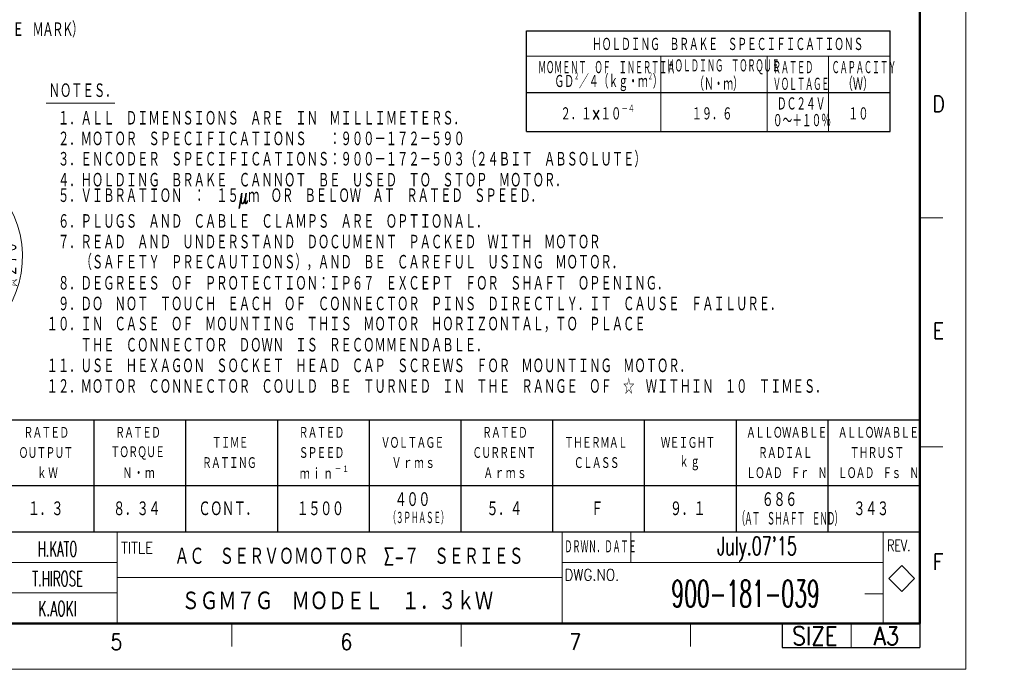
# Model space of a CAD drawing. Header units: millimetres. Extents: x 0 to 1071, y 0 to 742.
# Tile 110 of 127: x 534 to 1071, y 0 to 354. Entities that reach past the tile are written whole.
import ezdxf

# ---------------------------------------------------------------- set-up
doc = ezdxf.new("R2010")
doc.units = ezdxf.units.MM
doc.header["$LTSCALE"] = 0.454724
doc.layers.add('NoLayerName_001', color=7, linetype='Continuous')
doc.styles.get("Standard").update_dxf_attribs({"font": 'txt', "bigfont": 'extfont2'})

# ---------------------------------------------------------------- blocks, each defined once
blk = doc.blocks.new('DIM_0003')
at = {"color": 3, "linetype": 'Continuous', "lineweight": 13}
for points in [[(30.68, 33.45), (7.3, 19.95), (5.14, 18.7)], [(6.43, 23.73), (7.3, 19.95), (4.65, 22.79)], [(85.46, 1.13), (81.75, 0), (84.4, 2.84)]]:
    blk.add_lwpolyline(points, dxfattribs=at)
blk.add_arc((54.5, 47.2), 54.5, 300, 210, dxfattribs=at)
at = {"color": 3, "linetype": 'Continuous', "lineweight": 13, "width": 0.666667}
blk.add_text('☆２７０%%d', height=8.75, rotation=90, dxfattribs=at).set_placement((106.5, 29.7))
blk = doc.blocks.new('JZB_0004')
at = {"layer": 'NoLayerName_001', "color": 3, "lineweight": 13}
for s, insert, char_height, attachment_point in [('\\A1;\\W0.5625;H.KATO', (84.82, 14.64), 3.27, 5), ('\\A1;\\W0.7395;ＡＣ\u3000ＳＥＲＶＯＭＯＴＯＲ\u3000Σ-７\u3000ＳＥＲＩＥＳ', (110.32, 13.01), 4, 4), ("\\A1;\\W0.6383;July.07'15", (237.32, 14.64), 4, 5), ('\\A1;\\W0.5714;T.HIROSE', (84.82, 8.14), 3.27, 5), ('\\A1;\\W0.5593;900-181-039', (234.82, 4.89), 5.82, 5), ('\\A1;\\W0.8333;ＳＧＭ７Ｇ\u3000ＭＯＤＥＬ\u3000１．３ｋＷ', (145.82, 3.26), 4.36, 5), ('\\A1;\\W0.6000;K.AOKI', (84.82, 1.64), 3.27, 5)]:
    blk.add_mtext(s, dxfattribs=dict(at, insert=insert, char_height=char_height, attachment_point=attachment_point))

msp = doc.modelspace()

# ---------------------------------------------------------------- linework, layer by layer
at = {"layer": 'NoLayerName_001', "color": 7, "linetype": 'Continuous', "lineweight": 13}
for p, q in [((1050, 0), (1050, 742.5)), ((867.5, 58.3332), (867.5, 75)), ((1015.1124, 56.5458), (1008.0414, 49.4747)), ((1022.1835, 49.4747), (1015.1124, 56.5458)), ((1008.0414, 49.4747), (1015.1124, 42.4037)), ((1015.1124, 42.4037), (1022.1835, 49.4747)), ((987.5, 25), (987.5, 11.9747)), ((1050, 0), (0, 0))]:
    msp.add_line(p, q, dxfattribs=at)
at = {"layer": 'NoLayerName_001', "color": 7, "linetype": 'Continuous', "lineweight": 50}
for p, q in [((1025, 717.5), (1025, 25)), ((1025, 25), (62.5, 25))]:
    msp.add_line(p, q, dxfattribs=at)
at = {"layer": 'NoLayerName_001', "color": 7, "linetype": 'Continuous', "lineweight": 25}
for p, q in [((810.6515, 293.265), (810.6515, 348.1272)), ((810.6515, 348.1272), (1008.765, 348.1272)), ((1008.765, 293.265), (1008.765, 348.1272)), ((810.6515, 314.6003), (883.8011, 314.6003)), ((883.8011, 314.6003), (941.7112, 314.6003)), ((941.7112, 314.6003), (975.2381, 314.6003)), ((975.2381, 314.6003), (1008.765, 314.6003)), ((810.6515, 293.265), (1008.765, 293.265)), ((810.6515, 293.265), (883.8011, 293.265)), ((883.8011, 293.265), (941.7112, 293.265)), ((412.5, 136), (1025, 136)), ((575, 75), (575, 136)), ((625, 75), (625, 136)), ((675, 75), (675, 136)), ((725, 75), (725, 136)), ((775, 75), (775, 136)), ((825, 75), (825, 136)), ((875, 75), (875, 136)), ((925, 75), (925, 136)), ((975, 75), (975, 136)), ((1025, 75), (1025, 136)), ((1025, 75), (1025, 125)), ((1025, 75), (1025, 125)), ((1025, 100), (412.5, 100)), ((62.5, 75), (1025, 75)), ((412.5, 75), (1025, 75)), ((412.5, 75), (1025, 75)), ((412.5, 75), (1025, 75)), ((950, 25), (950, 11.9747)), ((1025, 25), (1025, 12.5)), ((1025, 24.4747), (1025, 11.9747)), ((1025, 24.4747), (1025, 11.9747)), ((950, 11.9747), (1025, 11.9747))]:
    msp.add_line(p, q, dxfattribs=at)
at = {"layer": 'NoLayerName_001', "color": 2, "linetype": 'Continuous', "lineweight": 13}
for p, q in [((810.6515, 334.4117), (1008.765, 334.4117)), ((883.8011, 334.4117), (883.8011, 293.265)), ((941.7112, 334.4117), (941.7112, 293.265)), ((975.2381, 334.4117), (975.2381, 293.265)), ((810.6515, 314.6003), (1008.765, 314.6003)), ((1025, 246.25), (1037.5, 246.25)), ((1037.5, 121.25), (1025, 121.25)), ((587.5, 25), (587.5, 75)), ((830, 75), (830, 25)), ((1005, 25), (1005, 75)), ((1005, 74.4747), (1005, 25)), ((587.5, 58.3332), (487.5, 58.3332)), ((830, 58.3332), (1005, 58.3332)), ((830, 50), (587.5, 50)), ((587.5, 41.6719), (487.5, 41.6719)), ((1005, 41.1415), (995, 41.1415)), ((650, 25), (650, 12.5)), ((775, 25), (775, 12.5)), ((900, 25), (900, 12.5))]:
    msp.add_line(p, q, dxfattribs=at)
at = {"layer": 'NoLayerName_001', "color": 4, "linetype": 'Continuous', "lineweight": 13}
msp.add_line((548.75, 308.75), (586.25, 308.75), dxfattribs=at)

# ---------------------------------------------------------------- block references
at = {"layer": 'NoLayerName_001', "color": 3, "linetype": 'Continuous', "lineweight": 13}
msp.add_blockref('DIM_0003', (426.8781, 177.9019), dxfattribs=at)
at = {"layer": 'NoLayerName_001', "xscale": 2.5, "yscale": 2.5, "zscale": 2.5}
msp.add_blockref('JZB_0004', (342.9562, 29.0375), dxfattribs=at)

# ---------------------------------------------------------------- texts
at = {"layer": 'NoLayerName_001', "color": 3, "lineweight": 13, "insert": (498.1828, 344.4039), "char_height": 8.4, "attachment_point": 7}
msp.add_mtext('\\A1;\\W0.6667;\\T0.8750;（ＮＯＴＩＣＥ\u3000ＭＡＲＫ）', dxfattribs=at)
at = {"layer": 'NoLayerName_001', "color": 7, "lineweight": 13}
for s, insert, char_height, attachment_point in [('\\A1;\\W0.5000;ＨＯＬＤＩＮＧ\u3000ＢＲＡＫＥ\u3000ＳＰＥＣＩＦＩＣＡＴＩＯＮＳ', (846.345, 336.9799), 7.54324, 7), ('\\A1;\\W0.4167;ＭＯＭＥＮＴ\u3000ＯＦ\u3000ＩＮＥＲＴＩＡ', (816.9043, 324.3462), 7.54324, 7), ('\\A1;\\W0.4167;ＨＯＬＤＩＮＧ\u3000ＴＯＲＱＵＥ', (887.012, 324.3462), 7.54324, 7), ('\\A1;\\W0.4167;ＲＡＴＥＤ', (944.8968, 324.3462), 7.54324, 7), ('\\A1;\\W0.4167;ＣＡＰＡＣＩＴＹ', (976.915, 324.3462), 7.54324, 7), ('\\A1;\\W0.5077;ＧＤ{\\A1;\\H0.50x;\\S２^ ;}／４（ｋｇ・ｍ{\\A1;\\H0.50x;\\S２^ ;}）', (825.8131, 315.2554), 7.54324, 7), ('\\A1;\\W0.5000;（Ｎ・ｍ）', (902.0985, 315.2554), 7.54324, 7), ('\\A1;\\W0.4167;ＶＯＬＴＡＧＥ', (944.8968, 315.2554), 7.54324, 7), ('\\A1;\\W0.6667;（Ｗ）', (982.9496, 315.2554), 7.54324, 7), ('\\A1;\\W0.6667;ＮＯＴＥＳ．', (550.1734, 315.5), 8.4, 4), ('\\A1;\\W0.5000;ＤＣ２４Ｖ', (947.1152, 304.5349), 7.54324, 7), ('\\A1;\\W0.6829;２．１×１０{\\A1;\\H0.50x;\\S－４^ ;}', (829.1225, 299.0994), 7.54324, 7), ('\\A1;\\W0.6667;１９．６', (900.6869, 299.0994), 7.54324, 7), ('\\A1;\\W0.6667;１０', (985.9669, 299.0994), 7.54324, 7), ('\\A1;\\W0.6667;\u3000１．ＡＬＬ\u3000ＤＩＭＥＮＳＩＯＮＳ\u3000ＡＲＥ\u3000ＩＮ\u3000ＭＩＬＬＩＭＥＴＥＲＳ．', (549.0834, 296.25), 8.4, 7), ('\\A1;\\W0.5000;０～＋１０％', (944.8968, 295.444), 7.54324, 7), ('\\A1;\\W0.6667;\u3000２．ＭＯＴＯＲ\u3000ＳＰＥＣＩＦＩＣＡＴＩＯＮＳ\u3000\u3000：９００－１７２－５９０', (549.0834, 285), 8.4, 7), ('\\A1;\\W0.6667;\u3000３．ＥＮＣＯＤＥＲ\u3000ＳＰＥＣＩＦＩＣＡＴＩＯＮＳ：９００－１７２－５０３（２４ＢＩＴ\u3000ＡＢＳＯＬＵＴＥ）', (549.0834, 273.75), 8.4, 7), ('\\A1;\\W0.6667;\u3000４．ＨＯＬＤＩＮＧ\u3000ＢＲＡＫＥ\u3000ＣＡＮＮＯＴ\u3000ＢＥ\u3000ＵＳＥＤ\u3000ＴＯ\u3000ＳＴＯＰ\u3000ＭＯＴＯＲ．', (549.0834, 262.5), 8.4, 7), ('\\A1;\\W0.6667;\u3000５．ＶＩＢＲＡＴＩＯＮ\u3000：\u3000１５μｍ\u3000ＯＲ\u3000ＢＥＬＯＷ\u3000ＡＴ\u3000ＲＡＴＥＤ\u3000ＳＰＥＥＤ．', (549.0834, 251.25), 8.4, 7), ('\\A1;\\W0.6667;\u3000６．ＰＬＵＧＳ\u3000ＡＮＤ\u3000ＣＡＢＬＥ\u3000ＣＬＡＭＰＳ\u3000ＡＲＥ\u3000ＯＰＴＩＯＮＡＬ．', (549.0834, 240), 8.4, 7), ('\\A1;\\W0.6667;\u3000７．ＲＥＡＤ\u3000ＡＮＤ\u3000ＵＮＤＥＲＳＴＡＮＤ\u3000ＤＯＣＵＭＥＮＴ\u3000ＰＡＣＫＥＤ\u3000ＷＩＴＨ\u3000ＭＯＴＯＲ', (549.0834, 228.75), 8.4, 7), ('\\A1;\\W0.6667;\u3000\u3000\u3000（ＳＡＦＥＴＹ\u3000ＰＲＥＣＡＵＴＩＯＮＳ），ＡＮＤ\u3000ＢＥ\u3000ＣＡＲＥＦＵＬ\u3000ＵＳＩＮＧ\u3000ＭＯＴＯＲ．', (549.0834, 217.5), 8.4, 7), ('\\A1;\\W0.6667;\u3000８．ＤＥＧＲＥＥＳ\u3000ＯＦ\u3000ＰＲＯＴＥＣＴＩＯＮ：ＩＰ６７\u3000ＥＸＣＥＰＴ\u3000ＦＯＲ\u3000ＳＨＡＦＴ\u3000ＯＰＥＮＩＮＧ．', (549.0834, 206.25), 8.4, 7), ('\\A1;\\W0.6667;\u3000９．ＤＯ\u3000ＮＯＴ\u3000ＴＯＵＣＨ\u3000ＥＡＣＨ\u3000ＯＦ\u3000ＣＯＮＮＥＣＴＯＲ\u3000ＰＩＮＳ\u3000ＤＩＲＥＣＴＬＹ．ＩＴ\u3000ＣＡＵＳＥ\u3000ＦＡＩＬＵＲＥ．', (549.0834, 195), 8.4, 7), ('\\A1;\\W0.6667;１０．ＩＮ\u3000ＣＡＳＥ\u3000ＯＦ\u3000ＭＯＵＮＴＩＮＧ\u3000ＴＨＩＳ\u3000ＭＯＴＯＲ\u3000ＨＯＲＩＺＯＮＴＡＬ，ＴＯ\u3000ＰＬＡＣＥ', (549.0834, 183.75), 8.4, 7), ('\\A1;\\W0.6667;\u3000\u3000\u3000ＴＨＥ\u3000ＣＯＮＮＥＣＴＯＲ\u3000ＤＯＷＮ\u3000ＩＳ\u3000ＲＥＣＯＭＭＥＮＤＡＢＬＥ．', (549.0834, 172.5), 8.4, 7), ('\\A1;\\W0.6667;１１．ＵＳＥ\u3000ＨＥＸＡＧＯＮ\u3000ＳＯＣＫＥＴ\u3000ＨＥＡＤ\u3000ＣＡＰ\u3000ＳＣＲＥＷＳ\u3000ＦＯＲ\u3000ＭＯＵＮＴＩＮＧ\u3000ＭＯＴＯＲ．', (549.0834, 161.25), 8.4, 7), ('\\A1;\\W0.6667;１２．ＭＯＴＯＲ\u3000ＣＯＮＮＥＣＴＯＲ\u3000ＣＯＵＬＤ\u3000ＢＥ\u3000ＴＵＲＮＥＤ\u3000ＩＮ\u3000ＴＨＥ\u3000ＲＡＮＧＥ\u3000ＯＦ\u3000☆\u3000ＷＩＴＨＩＮ\u3000１０\u3000ＴＩＭＥＳ．', (549.0834, 150), 8.4, 7), ('\\A1;\\W0.7161;\\T0.9309;ＲＡＴＥＤ', (536.4688, 129), 6.666667, 4), ('\\A1;\\W0.7161;\\T0.9309;ＲＡＴＥＤ', (586.4688, 129), 6.666667, 4), ('\\A1;\\W0.7161;\\T0.9309;ＲＡＴＥＤ', (686.4688, 129), 6.666667, 4), ('\\A1;\\W0.7161;\\T0.9309;ＲＡＴＥＤ', (786.4688, 129), 6.666667, 4), ('\\A1;\\W0.5833;\\T0.9286;ＡＬＬＯＷＡＢＬＥ', (930.3333, 129), 6.666667, 4), ('\\A1;\\W0.5833;\\T0.9286;ＡＬＬＯＷＡＢＬＥ', (980.3333, 129), 6.666667, 4), ('\\A1;\\W0.7161;\\T0.9309;ＴＩＭＥ', (639.1354, 123.5), 6.666667, 4), ('\\A1;\\W0.7161;\\T0.9309;ＶＯＬＴＡＧＥ', (731.1354, 123.5), 6.666667, 4), ('\\A1;\\W0.7161;\\T0.9309;ＴＨＥＲＭＡＬ', (831.1354, 123.5), 6.666667, 4), ('\\A1;\\W0.7161;\\T0.9309;ＷＥＩＧＨＴ', (883.8021, 123.5), 6.666667, 4), ('\\A1;\\W0.7161;\\T0.9309;ＯＵＴＰＵＴ', (533.8021, 118), 6.666667, 4), ('\\A1;\\W0.7161;\\T0.9309;ＴＯＲＱＵＥ', (583.8021, 118), 6.666667, 4), ('\\A1;\\W0.7161;\\T0.9309;ＳＰＥＥＤ', (686.4688, 118), 6.666667, 4), ('\\A1;\\W0.7161;\\T0.9309;ＣＵＲＲＥＮＴ', (781.1354, 118), 6.666667, 4), ('\\A1;\\W0.5833;\\T0.9286;ＲＡＤＩＡＬ', (936.8333, 118), 6.666667, 4), ('\\A1;\\W0.5833;\\T0.9286;ＴＨＲＵＳＴ', (986.8333, 118), 6.666667, 4), ('\\A1;\\W0.7161;\\T0.9309;ＲＡＴＩＮＧ', (633.8021, 112.5), 6.666667, 4), ('\\A1;\\W0.7161;\\T1.1636;Ｖｒｍｓ', (737.1354, 112.5), 6.666667, 4), ('\\A1;\\W0.7161;\\T0.9309;ＣＬＡＳＳ', (836.4688, 112.5), 6.666667, 4), ('\\A1;\\W0.7161;\\T1.1636;ｋｇ', (893.8021, 112.5), 6.666667, 4), ('\\A1;\\W0.7161;\\T1.1636;ｋＷ', (543.8021, 107), 6.666667, 4), ('\\A1;\\W0.7161;\\T1.1636;Ｎ・ｍ', (590.4688, 107), 6.666667, 4), ('\\A1;\\W0.7473;\\T1.1636;ｍｉｎ{\\A1;\\H0.50x;\\S－１^ ;}', (687.0157, 107), 6.666667, 4), ('\\A1;\\W0.7161;\\T1.1636;Ａｒｍｓ', (787.1354, 107), 6.666667, 4), ('\\A1;\\W0.5833;\\T0.9286;ＬＯＡＤ\u3000Ｆｒ\u3000Ｎ', (930.3333, 107), 6.666667, 4), ('\\A1;\\W0.5833;\\T0.9286;ＬＯＡＤ\u3000Ｆｓ\u3000Ｎ', (980.3333, 107), 6.666667, 4), ('\\A1;\\W0.7152;\\T0.9595;４００', (738.75, 92.5), 8.5, 4), ('\\A1;\\W0.7152;\\T0.9595;６８６', (938.75, 92.5), 8.5, 4), ('\\A1;\\W0.7152;\\T0.9595;１．３', (538.75, 87.5), 8.5, 4), ('\\A1;\\W0.7152;\\T0.9595;８．３４', (585.25, 87.5), 8.5, 4), ('\\A1;\\W0.7152;\\T0.9595;ＣＯＮＴ．', (631.75, 87.5), 8.5, 4), ('\\A1;\\W0.7152;\\T0.9595;１５００', (685.25, 87.5), 8.5, 4), ('\\A1;\\W0.7152;\\T0.9595;５．４', (788.75, 87.5), 8.5, 4), ('\\A1;\\W0.7152;\\T0.9595;Ｆ', (845.75, 87.5), 8.5, 4), ('\\A1;\\W0.7152;\\T0.9595;９．１', (888.75, 87.5), 8.5, 4), ('\\A1;\\W0.7152;\\T0.9595;３４３', (988.75, 87.5), 8.5, 4), ('\\A1;\\W0.4167;（３ＰＨＡＳＥ）', (735.3976, 82.5), 7, 4), ('\\A1;\\W0.4167;\\T0.9000;（ＡＴ\u3000ＳＨＡＦＴ\u3000ＥＮＤ）', (925.235, 82), 7.8, 4), ('\\A1;\\W0.8600;DWG.NO.', (831.2709, 48.3954), 6.25, 7)]:
    msp.add_mtext(s, dxfattribs=dict(at, insert=insert, char_height=char_height, attachment_point=attachment_point))
at = {"layer": 'NoLayerName_001', "color": 2, "lineweight": 13}
for s, insert, char_height, attachment_point in [('\\A1;\\W0.8600;D', (1031.9441, 303.9257), 8.75, 7), ('\\A1;\\W0.8600;E', (1032.0455, 180.1375), 8.75, 7), ('\\A1;\\W0.4167;ＤＲＷＮ．ＤＡＴＥ', (831.2709, 63.0629), 7.5, 7), ('\\A1;\\W0.7000;REV.', (1007.2097, 64.437), 6.25, 7), ('\\A1;\\W0.8600;TITLE', (589.6035, 63.0823), 6.25, 7), ('\\A1;\\W0.8600;F', (1032.1394, 54.1608), 8.75, 7), ('\\A1;\\W0.8600;SIZE', (967.8239, 13.2247), 10, 8), ('\\A1;\\W0.8600;A3', (1006.8207, 13.2247), 10, 8), ('\\A1;\\W0.8600;5', (583.8857, 10.5652), 8.75, 7), ('\\A1;\\W0.8600;6', (709.2033, 10.5783), 8.75, 7), ('\\A1;\\W0.8600;7', (833.9786, 10.5783), 8.75, 7)]:
    msp.add_mtext(s, dxfattribs=dict(at, insert=insert, char_height=char_height, attachment_point=attachment_point))

doc.saveas('drawing.dxf')
